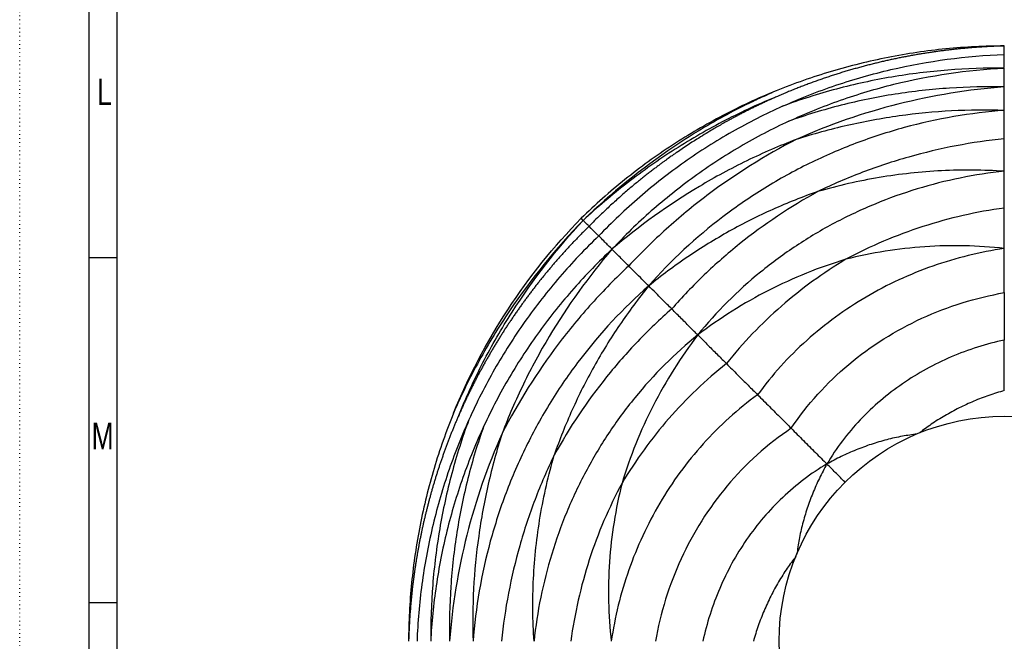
# Model space of a CAD drawing. Extents: x 0 to 594, y 0 to 841.
# Tile 2 of 17: x 0 to 177, y 135 to 246. Entities that reach past the tile are written whole.
import ezdxf

# ---------------------------------------------------------------- set-up
doc = ezdxf.new("R2010")
doc.units = 0
doc.linetypes.add('SLD-PUNTI', pattern=[0.635, 0, -0.635])
doc.linetypes.add('SLD-SOLIDO', pattern=[0])
doc.layers.get('0').update_dxf_attribs({"linetype": 'CONTINUOUS'})
doc.styles.add('SLDTEXTSTYLE2', font='ARIALN.TTF', dxfattribs={"width": 0.87})

msp = doc.modelspace()

# ---------------------------------------------------------------- linework, layer by layer
at = {"color": 7, "linetype": 'SLD-PUNTI'}
msp.add_line((0, 0), (0, 841), dxfattribs=at)
at = {"color": 7, "linetype": 'SLD-SOLIDO'}
for p, q in [((12.5, 12.5), (12.5, 828.5)), ((17.5, 17.5), (17.5, 823.5)), ((176.84, 237.62), (176.84, 237.63)), ((101.19, 210.25), (100.83, 210.62)), ((17.5, 203.5), (12.5, 203.5)), ((17.5, 141.5), (12.5, 141.5))]:
    msp.add_line(p, q, dxfattribs=at)
msp.add_circle((176.84, 134.6), 40.44, dxfattribs=at)
for points, knots in [([(176.84, 241.59), (173.34, 241.58), (169.84, 241.41), (162.87, 240.72), (159.4, 240.2), (152.53, 238.85), (149.13, 238.01), (142.41, 236.01), (139.1, 234.85), (135.86, 233.53)], [0, 0, 0, 0, 0.25, 0.25, 0.5, 0.5, 0.75, 0.75, 1, 1, 1, 1]), ([(176.84, 241.59), (176.6, 241.58), (176.1, 241.57), (175.36, 241.54), (174.61, 241.51), (173.86, 241.47), (173.11, 241.43), (172.36, 241.38), (171.6, 241.33), (170.84, 241.27), (170.08, 241.2), (169.31, 241.13), (168.54, 241.05), (167.77, 240.97), (167, 240.88), (166.22, 240.79), (165.44, 240.69), (164.66, 240.58), (163.88, 240.47), (163.09, 240.35), (162.31, 240.23), (161.52, 240.1), (160.72, 239.96), (159.93, 239.82), (159.13, 239.67), (158.33, 239.51), (157.53, 239.35), (156.73, 239.18), (155.92, 239), (155.12, 238.82), (154.31, 238.63), (153.5, 238.43), (152.69, 238.23), (151.87, 238.02), (151.06, 237.8), (150.24, 237.57), (149.43, 237.34), (148.61, 237.1), (147.79, 236.86), (146.97, 236.6), (146.15, 236.34), (145.33, 236.07), (144.5, 235.79), (143.68, 235.51), (142.86, 235.22), (142.03, 234.92), (141.21, 234.61), (140.38, 234.29), (139.55, 233.97), (138.73, 233.64), (137.9, 233.3), (137.08, 232.95), (136.53, 232.71), (136.25, 232.6)], [0, 0, 0, 0, 0.017682, 0.035441, 0.053279, 0.071194, 0.089187, 0.107258, 0.125406, 0.143633, 0.161937, 0.180318, 0.198778, 0.217315, 0.235929, 0.254621, 0.273391, 0.292238, 0.311162, 0.330163, 0.349242, 0.368397, 0.38763, 0.40694, 0.426327, 0.44579, 0.46533, 0.484947, 0.504641, 0.52441, 0.544257, 0.564179, 0.584177, 0.604252, 0.624402, 0.644628, 0.664929, 0.685307, 0.70576, 0.726288, 0.746891, 0.76757, 0.788323, 0.809152, 0.830056, 0.851035, 0.872089, 0.893218, 0.914423, 0.935704, 0.95706, 0.978492, 1, 1, 1, 1]), ([(176.84, 240.1), (176.84, 240.1), (176.84, 240.1), (176.84, 240.37), (176.84, 240.83), (176.84, 241.34), (176.84, 241.59)], [0, 0, 0, 0, 0.1972323, 0.464894, 0.7325357, 1, 1, 1, 1]), ([(137.01, 230.76), (140.14, 232.17), (143.34, 233.42), (149.84, 235.62), (153.14, 236.56), (163.16, 238.9), (169.99, 239.83), (176.84, 240.08)], [0, 0, 0, 0, 0.25, 0.25, 0.5, 0.5, 1, 1, 1, 1]), ([(176.84, 237.71), (176.84, 237.72), (176.84, 237.77), (176.84, 238.13), (176.84, 238.68), (176.84, 239.3), (176.84, 239.82), (176.84, 240.08)], [0, 0, 0, 0, 0.115849, 0.410594, 0.607084, 0.803606, 1, 1, 1, 1]), ([(176.84, 237.62), (173.46, 237.65), (170.07, 237.53), (163.32, 236.99), (159.96, 236.58), (153.28, 235.44), (149.97, 234.72), (143.42, 232.97), (140.19, 231.94), (137.01, 230.76)], [0, 0, 0, 0, 0.25, 0.25, 0.5, 0.5, 0.75, 0.75, 1, 1, 1, 1]), ([(138.13, 228.06), (141.16, 229.47), (144.26, 230.73), (150.57, 232.95), (153.78, 233.91), (163.53, 236.31), (170.18, 237.29), (176.84, 237.62)], [0, 0, 0, 0, 0.25, 0.25, 0.5, 0.5, 1, 1, 1, 1]), ([(176.84, 234.25), (176.84, 234.42), (176.84, 234.79), (176.84, 235.92), (176.84, 236.68), (176.84, 237.62)], [0, 0, 0, 0, 0.5, 0.5, 1, 1, 1, 1]), ([(135.86, 233.53), (132.61, 232.21), (129.42, 230.73), (123.2, 227.46), (120.17, 225.68), (114.3, 221.84), (111.45, 219.78), (105.97, 215.39), (103.34, 213.06), (100.83, 210.62)], [0, 0, 0, 0, 0.25, 0.25, 0.5, 0.5, 0.75, 0.75, 1, 1, 1, 1]), ([(135.86, 233.53), (132.65, 232.15), (129.5, 230.61), (123.36, 227.25), (120.37, 225.42), (111.66, 219.56), (106.21, 215.12), (101.19, 210.25)], [0, 0, 0, 0, 0.25, 0.25, 0.5, 0.5, 1, 1, 1, 1]), ([(135.86, 233.53), (135.26, 233.26), (134.14, 232.76), (132.61, 232.05), (131.41, 231.47), (130.71, 231.15), (130.43, 231.02)], [0, 0, 0, 0, 0.329059, 0.609476, 0.841731, 1, 1, 1, 1]), ([(176.84, 234.25), (173.56, 234.31), (170.28, 234.24), (163.72, 233.8), (160.46, 233.43), (153.97, 232.41), (150.74, 231.75), (144.37, 230.13), (141.22, 229.17), (138.13, 228.07)], [0, 0, 0, 0, 0.25, 0.25, 0.5, 0.5, 0.75, 0.75, 1, 1, 1, 1]), ([(176.84, 234.25), (170.4, 233.75), (164.01, 232.71), (151.48, 229.55), (145.36, 227.43), (139.48, 224.8)], [0, 0, 0, 0, 0.5, 0.5, 1, 1, 1, 1]), ([(136.25, 232.6), (133.02, 231.3), (129.85, 229.84), (123.67, 226.64), (120.65, 224.9), (114.78, 221.15), (111.93, 219.14), (106.41, 214.87), (103.75, 212.62), (101.19, 210.25)], [0, 0, 0, 0, 0.25, 0.25, 0.5, 0.5, 0.75, 0.75, 1, 1, 1, 1]), ([(136.25, 232.6), (136.02, 232.5), (135.57, 232.3), (134.89, 232), (134.22, 231.69), (133.55, 231.38), (132.88, 231.06), (132.21, 230.74), (131.54, 230.41), (130.88, 230.08), (130.22, 229.75), (129.56, 229.41), (128.9, 229.06), (128.25, 228.71), (127.6, 228.36), (126.87, 227.96), (125.76, 227.34), (123.97, 226.3), (121.31, 224.67), (119.23, 223.29), (117.97, 222.43), (117.79, 222.3), (117.57, 222.15), (117.31, 221.97), (117.01, 221.75), (116.67, 221.51), (116.28, 221.24), (115.86, 220.93), (115.4, 220.59), (114.9, 220.22), (114.36, 219.82), (113.78, 219.38), (113.17, 218.91), (112.52, 218.4), (111.83, 217.86), (111.12, 217.28), (110.36, 216.66), (109.58, 216), (108.76, 215.3), (107.91, 214.56), (107.03, 213.77), (106.12, 212.95), (105.19, 212.07), (104.23, 211.16), (103.25, 210.19), (102.59, 209.53), (102.26, 209.19)], [0, 0, 0, 0, 0.017849, 0.035697, 0.053546, 0.071395, 0.089244, 0.107093, 0.124943, 0.142794, 0.160645, 0.178496, 0.196348, 0.214202, 0.232055, 0.24991, 0.274242, 0.324013, 0.39923, 0.499896, 0.503949, 0.509217, 0.515701, 0.523399, 0.532312, 0.542441, 0.553785, 0.566344, 0.580118, 0.595107, 0.611311, 0.628731, 0.647366, 0.667215, 0.688279, 0.710558, 0.73405, 0.758756, 0.784675, 0.811806, 0.840149, 0.869702, 0.900465, 0.932436, 0.965615, 1, 1, 1, 1]), ([(137.01, 230.76), (133.92, 229.37), (130.9, 227.83), (125.01, 224.47), (122.14, 222.65), (116.61, 218.74), (113.93, 216.65), (108.8, 212.23), (106.34, 209.89), (104, 207.45)], [0, 0, 0, 0, 0.25, 0.25, 0.5, 0.5, 0.75, 0.75, 1, 1, 1, 1]), ([(176.84, 230), (170.79, 229.57), (164.75, 228.52), (155.94, 226.12), (153.03, 225.18), (147.34, 223.02), (141.75, 220.6), (136.41, 217.66), (131.23, 214.46), (128.72, 212.73), (121.45, 207.2), (116.96, 203.04), (112.97, 198.47)], [0, 0, 0, 0, 0.25, 0.25, 0.375, 0.375, 0.5, 0.625, 0.625, 0.75, 0.75, 1, 1, 1, 1]), ([(176.84, 230), (173.69, 230.11), (170.53, 230.08), (164.23, 229.75), (161.08, 229.45), (154.83, 228.57), (151.71, 228), (145.55, 226.6), (142.49, 225.76), (139.48, 224.8)], [0, 0, 0, 0, 0.25, 0.25, 0.5, 0.5, 0.75, 0.75, 1, 1, 1, 1]), ([(176.84, 224.93), (176.84, 225.49), (176.84, 226.2), (176.84, 227.89), (176.84, 228.88), (176.84, 230)], [0, 0, 0, 0, 0.5, 0.5, 1, 1, 1, 1]), ([(138.13, 228.07), (135.15, 226.68), (132.23, 225.15), (126.56, 221.82), (123.8, 220.02), (118.48, 216.16), (115.91, 214.11), (110.98, 209.76), (108.62, 207.46), (106.38, 205.06)], [0, 0, 0, 0, 0.25, 0.25, 0.5, 0.5, 0.75, 0.75, 1, 1, 1, 1]), ([(139.48, 224.8), (136.47, 223.65), (133.51, 222.37), (127.7, 219.55), (124.86, 218.01), (116.55, 213.05), (111.28, 209.26), (106.38, 205.06)], [0, 0, 0, 0, 0.25, 0.25, 0.5, 0.5, 1, 1, 1, 1]), ([(139.48, 224.8), (133.86, 221.9), (128.49, 218.53), (120.92, 212.82), (118.49, 210.8), (113.79, 206.58), (111.54, 204.36), (109.38, 202.06)], [0, 0, 0, 0, 0.5, 0.5, 0.75, 0.75, 1, 1, 1, 1]), ([(176.84, 224.93), (173.94, 224.63), (171.05, 224.2), (165.32, 223.1), (162.48, 222.43), (156.87, 220.84), (154.1, 219.92), (148.65, 217.86), (145.98, 216.7), (143.36, 215.43)], [0, 0, 0, 0, 0.25, 0.25, 0.5, 0.5, 0.75, 0.75, 1, 1, 1, 1]), ([(176.84, 219.07), (176.84, 219.76), (176.84, 220.6), (176.84, 222.06), (176.84, 222.58), (176.84, 223.7), (176.84, 224.3), (176.84, 224.93)], [0, 0, 0, 0, 0.5, 0.5, 0.75, 0.75, 1, 1, 1, 1]), ([(176.84, 219.07), (171.54, 218.53), (166.28, 217.45), (158.62, 215.11), (156.1, 214.21), (151.16, 212.17), (146.33, 209.9), (141.73, 207.17), (137.29, 204.22), (135.13, 202.64), (128.92, 197.58), (125.12, 193.8), (121.78, 189.66)], [0, 0, 0, 0, 0.25, 0.25, 0.375, 0.375, 0.5, 0.625, 0.625, 0.75, 0.75, 1, 1, 1, 1]), ([(176.84, 212.47), (176.84, 213.33), (176.84, 214.33), (176.84, 216.53), (176.84, 217.76), (176.84, 219.07)], [0, 0, 0, 0, 0.5, 0.5, 1, 1, 1, 1]), ([(143.36, 215.43), (140.61, 214.48), (137.91, 213.4), (132.6, 211.02), (129.99, 209.71), (124.9, 206.86), (122.42, 205.33), (117.58, 202.05), (115.24, 200.31), (112.97, 198.47)], [0, 0, 0, 0, 0.25, 0.25, 0.5, 0.5, 0.75, 0.75, 1, 1, 1, 1]), ([(143.36, 215.43), (138.41, 212.71), (133.7, 209.55), (127.1, 204.25), (124.98, 202.39), (120.91, 198.49), (118.96, 196.45), (117.11, 194.33)], [0, 0, 0, 0, 0.5, 0.5, 0.75, 0.75, 1, 1, 1, 1]), ([(176.84, 212.47), (174.36, 212.13), (171.89, 211.68), (166.99, 210.57), (164.58, 209.9), (159.81, 208.36), (157.46, 207.48), (152.86, 205.52), (150.6, 204.44), (148.4, 203.26)], [0, 0, 0, 0, 0.25, 0.25, 0.5, 0.5, 0.75, 0.75, 1, 1, 1, 1]), ([(176.84, 205.19), (176.84, 206.19), (176.84, 207.32), (176.84, 209.77), (176.84, 211.09), (176.84, 212.47)], [0, 0, 0, 0, 0.5, 0.5, 1, 1, 1, 1]), ([(77.91, 175.58), (80.56, 182.08), (83.83, 188.32), (91.52, 200.08), (95.94, 205.59), (100.83, 210.62)], [0, 0, 0, 0, 0.5, 0.5, 1, 1, 1, 1]), ([(101.19, 210.25), (96.32, 205.23), (91.89, 199.78), (86.02, 191.08), (84.2, 188.09), (80.83, 181.94), (79.29, 178.79), (77.91, 175.58)], [0, 0, 0, 0, 0.5, 0.5, 0.75, 0.75, 1, 1, 1, 1]), ([(78.85, 175.19), (80.15, 178.42), (81.6, 181.59), (84.8, 187.78), (86.55, 190.8), (92.18, 199.61), (96.46, 205.14), (101.19, 210.25)], [0, 0, 0, 0, 0.25, 0.25, 0.5, 0.5, 1, 1, 1, 1]), ([(102.26, 209.19), (102.09, 209.02), (101.75, 208.69), (101.24, 208.18), (100.74, 207.67), (100.24, 207.16), (99.74, 206.64), (99.25, 206.12), (98.76, 205.6), (98.27, 205.08), (97.79, 204.55), (97.31, 204.01), (96.84, 203.48), (96.37, 202.94), (95.9, 202.4), (95.43, 201.85), (94.97, 201.3), (94.52, 200.75), (94.06, 200.2), (93.61, 199.64), (93.17, 199.08), (92.72, 198.52), (92.28, 197.95), (91.85, 197.38), (91.42, 196.81), (90.99, 196.24), (90.57, 195.66), (90.15, 195.08), (89.73, 194.49), (89.32, 193.91), (88.91, 193.32), (88.51, 192.73), (88.11, 192.13), (87.71, 191.54), (87.32, 190.94), (86.93, 190.34), (86.54, 189.73), (86.16, 189.13), (85.79, 188.52), (85.42, 187.9), (85.05, 187.29), (84.68, 186.67), (84.32, 186.05), (83.97, 185.43), (83.62, 184.81), (83.27, 184.18), (82.92, 183.56), (82.58, 182.92), (82.25, 182.29), (81.92, 181.66), (81.59, 181.02), (81.27, 180.38), (80.95, 179.74), (80.64, 179.1), (80.33, 178.45), (80.02, 177.8), (79.72, 177.15), (79.43, 176.5), (79.13, 175.85), (78.94, 175.41), (78.85, 175.19)], [0, 0, 0, 0, 0.017225, 0.034451, 0.05168, 0.068911, 0.086143, 0.103377, 0.120613, 0.13785, 0.155089, 0.172329, 0.18957, 0.206813, 0.224057, 0.241301, 0.258547, 0.275793, 0.29304, 0.310288, 0.327536, 0.344784, 0.362033, 0.379282, 0.396531, 0.41378, 0.431028, 0.448277, 0.465525, 0.482773, 0.500021, 0.517269, 0.534516, 0.551763, 0.56901, 0.586256, 0.603501, 0.620747, 0.637991, 0.655236, 0.672479, 0.689723, 0.706965, 0.724207, 0.741448, 0.758689, 0.775929, 0.793168, 0.810407, 0.827644, 0.844882, 0.862118, 0.879354, 0.89659, 0.913826, 0.931061, 0.948296, 0.96553, 0.982765, 1, 1, 1, 1]), ([(102.26, 209.19), (102.23, 209.21), (102.17, 209.27), (101.96, 209.48), (101.64, 209.8), (101.34, 210.1), (101.19, 210.25)], [0, 0, 0, 0, 0.169779, 0.446549, 0.723361, 1, 1, 1, 1]), ([(104, 207.45), (103.94, 207.5), (103.77, 207.67), (103.19, 208.25), (102.79, 208.66), (102.26, 209.19)], [0, 0, 0, 0, 0.5, 0.5, 1, 1, 1, 1]), ([(104, 207.45), (101.55, 205.11), (99.21, 202.65), (94.79, 197.51), (92.71, 194.84), (88.8, 189.3), (86.97, 186.44), (83.61, 180.55), (82.07, 177.52), (80.68, 174.43)], [0, 0, 0, 0, 0.25, 0.25, 0.5, 0.5, 0.75, 0.75, 1, 1, 1, 1]), ([(106.38, 205.06), (106.26, 205.18), (106, 205.45), (105.2, 206.25), (104.66, 206.78), (104, 207.45)], [0, 0, 0, 0, 0.5, 0.5, 1, 1, 1, 1]), ([(176.84, 205.19), (172.49, 204.56), (168.18, 203.5), (161.93, 201.3), (159.88, 200.47), (155.88, 198.62), (151.97, 196.57), (148.28, 194.15), (144.72, 191.55), (143, 190.16), (138.08, 185.74), (135.11, 182.46), (132.54, 178.91)], [0, 0, 0, 0, 0.25, 0.25, 0.375, 0.375, 0.5, 0.625, 0.625, 0.75, 0.75, 1, 1, 1, 1]), ([(176.84, 205.19), (174.48, 205.46), (172.1, 205.62), (167.33, 205.73), (164.94, 205.67), (157.79, 205.18), (153.04, 204.42), (148.4, 203.26)], [0, 0, 0, 0, 0.25, 0.25, 0.5, 0.5, 1, 1, 1, 1]), ([(176.84, 197.26), (176.84, 198.41), (176.84, 199.67), (176.84, 202.33), (176.84, 203.74), (176.84, 205.19)], [0, 0, 0, 0, 0.5, 0.5, 1, 1, 1, 1]), ([(106.38, 205.06), (103.98, 202.82), (101.69, 200.46), (97.34, 195.53), (95.28, 192.96), (91.43, 187.64), (89.62, 184.88), (86.29, 179.21), (84.76, 176.3), (83.38, 173.32)], [0, 0, 0, 0, 0.25, 0.25, 0.5, 0.5, 0.75, 0.75, 1, 1, 1, 1]), ([(106.38, 205.06), (102.18, 200.16), (98.39, 194.9), (93.43, 186.58), (91.89, 183.74), (89.08, 177.94), (87.79, 174.97), (86.65, 171.96)], [0, 0, 0, 0, 0.5, 0.5, 0.75, 0.75, 1, 1, 1, 1]), ([(109.38, 202.06), (107.08, 199.91), (104.87, 197.65), (100.64, 192.96), (98.63, 190.52), (92.92, 182.96), (89.54, 177.58), (86.65, 171.96)], [0, 0, 0, 0, 0.25, 0.25, 0.5, 0.5, 1, 1, 1, 1]), ([(148.4, 203.26), (146.01, 202.54), (143.65, 201.71), (139.01, 199.84), (136.73, 198.8), (130.04, 195.38), (125.77, 192.7), (121.78, 189.66)], [0, 0, 0, 0, 0.25, 0.25, 0.5, 0.5, 1, 1, 1, 1]), ([(148.4, 203.26), (144.3, 200.8), (140.41, 197.98), (135.01, 193.27), (133.28, 191.62), (129.98, 188.18), (128.41, 186.38), (126.93, 184.51)], [0, 0, 0, 0, 0.5, 0.5, 0.75, 0.75, 1, 1, 1, 1]), ([(112.97, 198.47), (108.4, 194.48), (104.24, 190), (98.71, 182.72), (96.98, 180.21), (93.79, 175.03), (90.84, 169.7), (88.42, 164.11), (86.27, 158.41), (85.33, 155.51), (82.92, 146.69), (81.88, 140.66), (81.44, 134.6)], [0, 0, 0, 0, 0.25, 0.25, 0.375, 0.375, 0.5, 0.625, 0.625, 0.75, 0.75, 1, 1, 1, 1]), ([(112.97, 198.47), (111.13, 196.2), (109.39, 193.86), (106.11, 189.03), (104.58, 186.54), (101.74, 181.45), (100.43, 178.85), (98.04, 173.54), (96.96, 170.83), (96.01, 168.08)], [0, 0, 0, 0, 0.25, 0.25, 0.5, 0.5, 0.75, 0.75, 1, 1, 1, 1]), ([(117.11, 194.33), (116.62, 194.82), (116.03, 195.41), (115, 196.44), (114.63, 196.81), (113.84, 197.6), (113.42, 198.03), (112.97, 198.47)], [0, 0, 0, 0, 0.5, 0.5, 0.75, 0.75, 1, 1, 1, 1]), ([(117.11, 194.33), (114.99, 192.48), (112.95, 190.53), (109.05, 186.46), (107.19, 184.34), (101.89, 177.74), (98.74, 173.03), (96.01, 168.08)], [0, 0, 0, 0, 0.25, 0.25, 0.5, 0.5, 1, 1, 1, 1]), ([(121.78, 189.66), (117.65, 186.32), (113.86, 182.52), (108.8, 176.31), (107.22, 174.16), (104.27, 169.71), (101.55, 165.12), (99.27, 160.28), (97.23, 155.35), (96.33, 152.83), (93.99, 145.16), (92.92, 139.9), (92.38, 134.6)], [0, 0, 0, 0, 0.25, 0.25, 0.375, 0.375, 0.5, 0.625, 0.625, 0.75, 0.75, 1, 1, 1, 1]), ([(121.78, 189.66), (118.75, 185.67), (116.07, 181.4), (112.64, 174.71), (111.6, 172.43), (109.73, 167.79), (108.9, 165.43), (108.19, 163.04)], [0, 0, 0, 0, 0.5, 0.5, 0.75, 0.75, 1, 1, 1, 1]), ([(176.84, 188.73), (173.59, 188.05), (170.39, 187.03), (164.25, 184.4), (161.31, 182.78), (157.2, 179.94), (155.87, 178.93), (153.34, 176.76), (152.13, 175.62), (148.69, 171.99), (146.66, 169.32), (144.98, 166.47)], [0, 0, 0, 0, 0.25, 0.25, 0.5, 0.5, 0.625, 0.625, 0.75, 0.75, 1, 1, 1, 1]), ([(176.84, 179.67), (176.84, 181.1), (176.84, 182.58), (176.84, 185.61), (176.84, 187.17), (176.84, 188.73)], [0, 0, 0, 0, 0.5, 0.5, 1, 1, 1, 1]), ([(126.93, 184.51), (125.07, 183.03), (123.27, 181.47), (119.82, 178.17), (118.17, 176.44), (113.46, 171.03), (110.64, 167.14), (108.19, 163.04)], [0, 0, 0, 0, 0.25, 0.25, 0.5, 0.5, 1, 1, 1, 1]), ([(132.54, 178.91), (128.98, 176.34), (125.7, 173.36), (121.28, 168.44), (119.89, 166.72), (117.29, 163.16), (114.87, 159.47), (112.83, 155.56), (110.97, 151.56), (110.14, 149.51), (107.94, 143.26), (106.88, 138.96), (106.26, 134.6)], [0, 0, 0, 0, 0.25, 0.25, 0.375, 0.375, 0.5, 0.625, 0.625, 0.75, 0.75, 1, 1, 1, 1]), ([(176.84, 179.67), (175.91, 179.39), (174.05, 178.83), (171.34, 177.78), (168.7, 176.56), (166.15, 175.17), (163.78, 173.69), (162.33, 172.59), (161.65, 172.08)], [0, 0, 0, 0, 0.169752, 0.339572, 0.509342, 0.679097, 0.848895, 1, 1, 1, 1]), ([(77.91, 175.58), (76.59, 172.34), (75.43, 169.03), (73.43, 162.32), (72.59, 158.91), (71.24, 152.04), (70.73, 148.58), (70.04, 141.6), (69.86, 138.1), (69.85, 134.6)], [0, 0, 0, 0, 0.25, 0.25, 0.5, 0.5, 0.75, 0.75, 1, 1, 1, 1]), ([(78.85, 175.19), (78.76, 174.98), (78.57, 174.56), (78.3, 173.92), (78.04, 173.28), (77.77, 172.64), (77.52, 172), (77.27, 171.36), (77.02, 170.72), (76.78, 170.09), (76.54, 169.45), (76.31, 168.81), (76.08, 168.17), (75.86, 167.54), (75.64, 166.9), (75.42, 166.27), (75.21, 165.63), (75.01, 164.99), (74.81, 164.36), (74.61, 163.73), (74.42, 163.09), (74.23, 162.46), (74.05, 161.83), (73.87, 161.2), (73.7, 160.57), (73.52, 159.94), (73.36, 159.31), (73.2, 158.68), (73.04, 158.05), (72.89, 157.43), (72.74, 156.8), (72.59, 156.18), (72.45, 155.56), (72.31, 154.93), (72.18, 154.31), (72.05, 153.69), (71.93, 153.07), (71.8, 152.46), (71.69, 151.84), (71.57, 151.23), (71.46, 150.61), (71.36, 150), (71.26, 149.39), (71.16, 148.78), (71.06, 148.17), (70.97, 147.56), (70.89, 146.96), (70.8, 146.35), (70.72, 145.75), (70.65, 145.15), (70.57, 144.55), (70.5, 143.95), (70.44, 143.35), (70.38, 142.76), (70.32, 142.16), (70.26, 141.57), (70.21, 140.98), (70.16, 140.39), (70.12, 139.81), (70.07, 139.22), (70.03, 138.64), (70, 138.06), (69.97, 137.48), (69.94, 136.9), (69.91, 136.32), (69.89, 135.75), (69.87, 135.17), (69.86, 134.79), (69.85, 134.6)], [0, 0, 0, 0, 0.0166273, 0.0332091, 0.0497457, 0.066237, 0.0826831, 0.099084, 0.1154399, 0.1317506, 0.1480164, 0.1642372, 0.1804131, 0.1965441, 0.2126304, 0.2286718, 0.2446683, 0.26062, 0.2765267, 0.2923884, 0.3082051, 0.3239767, 0.3397033, 0.3553846, 0.3710207, 0.3866116, 0.4021571, 0.4176573, 0.4331121, 0.4485215, 0.4638853, 0.4792036, 0.4944762, 0.5097033, 0.5248846, 0.5400202, 0.55511, 0.570154, 0.5851521, 0.6001042, 0.6150104, 0.6298706, 0.6446848, 0.6594528, 0.6741748, 0.6888507, 0.7034804, 0.7180639, 0.7326012, 0.7470922, 0.761537, 0.7759355, 0.7902876, 0.8045935, 0.8188529, 0.833066, 0.8472327, 0.861353, 0.8754268, 0.8894543, 0.9034352, 0.9173697, 0.9312576, 0.9450991, 0.9588941, 0.9726426, 0.9863446, 1, 1, 1, 1]), ([(80.68, 174.43), (79.28, 171.31), (78.02, 168.11), (75.82, 161.61), (74.88, 158.31), (73.32, 151.63), (72.7, 148.25), (71.78, 141.45), (71.49, 138.03), (71.36, 134.6)], [0, 0, 0, 0, 0.25, 0.25, 0.5, 0.5, 0.75, 0.75, 1, 1, 1, 1]), ([(80.68, 174.43), (79.5, 171.26), (78.48, 168.02), (76.73, 161.47), (76.01, 158.16), (74.87, 151.49), (74.45, 148.12), (73.91, 141.37), (73.79, 137.98), (73.82, 134.6)], [0, 0, 0, 0, 0.25, 0.25, 0.5, 0.5, 0.75, 0.75, 1, 1, 1, 1]), ([(83.38, 173.32), (81.97, 170.29), (80.71, 167.19), (78.49, 160.88), (77.53, 157.67), (75.93, 151.18), (75.29, 147.89), (74.32, 141.27), (73.99, 137.94), (73.82, 134.6)], [0, 0, 0, 0, 0.25, 0.25, 0.5, 0.5, 0.75, 0.75, 1, 1, 1, 1]), ([(83.38, 173.32), (82.27, 170.22), (81.31, 167.07), (79.7, 160.7), (79.04, 157.48), (78.01, 150.99), (77.65, 147.72), (77.21, 141.17), (77.13, 137.88), (77.2, 134.6)], [0, 0, 0, 0, 0.25, 0.25, 0.5, 0.5, 0.75, 0.75, 1, 1, 1, 1]), ([(86.65, 171.96), (84.01, 166.08), (81.9, 159.96), (78.74, 147.44), (77.69, 141.04), (77.2, 134.6)], [0, 0, 0, 0, 0.5, 0.5, 1, 1, 1, 1]), ([(86.65, 171.96), (85.68, 168.95), (84.85, 165.9), (83.44, 159.73), (82.87, 156.62), (82, 150.36), (81.69, 147.21), (81.36, 140.91), (81.33, 137.75), (81.44, 134.6)], [0, 0, 0, 0, 0.25, 0.25, 0.5, 0.5, 0.75, 0.75, 1, 1, 1, 1]), ([(161.16, 171.85), (160.29, 171.73), (158.46, 171.48), (155.71, 170.85), (152.92, 170.03), (150.2, 169.02), (147.54, 167.85), (145.83, 166.93), (144.98, 166.47)], [0, 0, 0, 0, 0.155176, 0.324223, 0.493205, 0.662162, 0.831122, 1, 1, 1, 1]), ([(96.01, 168.08), (94.74, 165.47), (93.59, 162.79), (91.52, 157.34), (90.6, 154.58), (89.02, 148.97), (88.34, 146.13), (87.24, 140.39), (86.82, 137.5), (86.52, 134.6)], [0, 0, 0, 0, 0.25, 0.25, 0.5, 0.5, 0.75, 0.75, 1, 1, 1, 1]), ([(144.98, 166.47), (142.12, 164.79), (139.46, 162.76), (135.83, 159.32), (134.68, 158.11), (132.52, 155.57), (131.5, 154.25), (128.66, 150.13), (127.05, 147.19), (124.41, 141.05), (123.4, 137.86), (122.71, 134.6)], [0, 0, 0, 0, 0.25, 0.25, 0.375, 0.375, 0.5, 0.5, 0.75, 0.75, 1, 1, 1, 1]), ([(144.98, 166.47), (144.51, 165.61), (143.59, 163.91), (142.42, 161.24), (141.41, 158.52), (140.59, 155.73), (139.96, 152.98), (139.71, 151.14), (139.59, 150.26)], [0, 0, 0, 0, 0.168692, 0.337466, 0.506236, 0.675032, 0.843893, 1, 1, 1, 1]), ([(148.28, 163.17), (148.18, 163.26), (147.59, 163.85), (146.49, 164.96), (145.48, 165.96), (144.98, 166.47)], [0, 0, 0, 0, 0.090063, 0.545095, 1, 1, 1, 1]), ([(108.19, 163.04), (107, 160.84), (105.92, 158.59), (103.96, 153.98), (103.08, 151.63), (101.54, 146.87), (100.88, 144.45), (99.76, 139.56), (99.31, 137.09), (98.97, 134.6)], [0, 0, 0, 0, 0.25, 0.25, 0.5, 0.5, 0.75, 0.75, 1, 1, 1, 1]), ([(108.19, 163.04), (107.02, 158.4), (106.26, 153.65), (105.77, 146.5), (105.72, 144.11), (105.82, 139.34), (105.98, 136.96), (106.26, 134.6)], [0, 0, 0, 0, 0.5, 0.5, 0.75, 0.75, 1, 1, 1, 1]), ([(139.39, 149.82), (138.86, 149.13), (137.76, 147.67), (136.27, 145.29), (134.88, 142.74), (133.67, 140.1), (132.61, 137.39), (132.05, 135.53), (131.78, 134.6)], [0, 0, 0, 0, 0.152857, 0.322304, 0.491709, 0.661128, 0.830599, 1, 1, 1, 1])]:
    msp.add_open_spline(points, degree=3, knots=knots, dxfattribs=at)
at = {"color": 8, "linetype": 'SLD-SOLIDO'}
for points in [[(176.84, 230), (176.84, 230.38), (176.84, 230.92), (176.84, 232.34), (176.84, 233.22), (176.84, 234.25)], [(109.38, 202.06), (109.12, 202.33), (108.73, 202.71), (107.73, 203.72), (107.11, 204.33), (106.38, 205.06)]]:
    msp.add_open_spline(points, degree=3, knots=[0, 0, 0, 0, 0.5, 0.5, 1, 1, 1, 1], dxfattribs=at)
at = {"color": 7, "linetype": 'SLD-SOLIDO'}
for points in [[(176.84, 219.07), (173.1, 219.32), (165.58, 219.39), (154.34, 218.16), (146.98, 216.48), (143.36, 215.43)], [(112.97, 198.47), (112.71, 198.74), (112.08, 199.36), (110.89, 200.56), (109.91, 201.53), (109.38, 202.06)], [(138.57, 172.88), (141.42, 177.17), (148.47, 184.93), (161.74, 193.25), (171.74, 196.38), (176.84, 197.26)], [(176.84, 197.26), (176.84, 196.24), (176.84, 194.22), (176.84, 191.34), (176.84, 189.57), (176.84, 188.73)], [(121.78, 189.66), (121.37, 190.07), (120.48, 190.96), (118.92, 192.53), (117.73, 193.71), (117.11, 194.33)], [(121.78, 189.66), (122.43, 189.01), (123.69, 187.75), (125.43, 186.01), (126.46, 184.99), (126.93, 184.51)], [(126.93, 184.51), (127.61, 183.83), (128.95, 182.49), (130.84, 180.6), (132, 179.45), (132.54, 178.91)], [(132.54, 178.91), (133.26, 178.18), (134.69, 176.76), (136.72, 174.72), (137.97, 173.47), (138.57, 172.88)], [(138.57, 172.88), (134.27, 170.03), (126.51, 162.98), (118.19, 149.7), (115.06, 139.7), (114.19, 134.6)], [(138.57, 172.88), (139.3, 172.14), (140.77, 170.67), (142.92, 168.52), (144.3, 167.14), (144.98, 166.47)], [(92.38, 134.6), (92.12, 138.34), (92.06, 145.87), (93.29, 157.11), (94.96, 164.47), (96.01, 168.08)]]:
    msp.add_open_spline(points, degree=3, dxfattribs=at)

# ---------------------------------------------------------------- texts
at = {"color": 7, "linetype": 'CONTINUOUS', "char_height": 4.76, "attachment_point": 2, "style": 'SLDTEXTSTYLE2'}
for s, insert in [('L', (15.23, 235.72)), ('M', (14.89, 173.89))]:
    msp.add_mtext(s, dxfattribs=dict(at, insert=insert))

doc.saveas('drawing.dxf')
